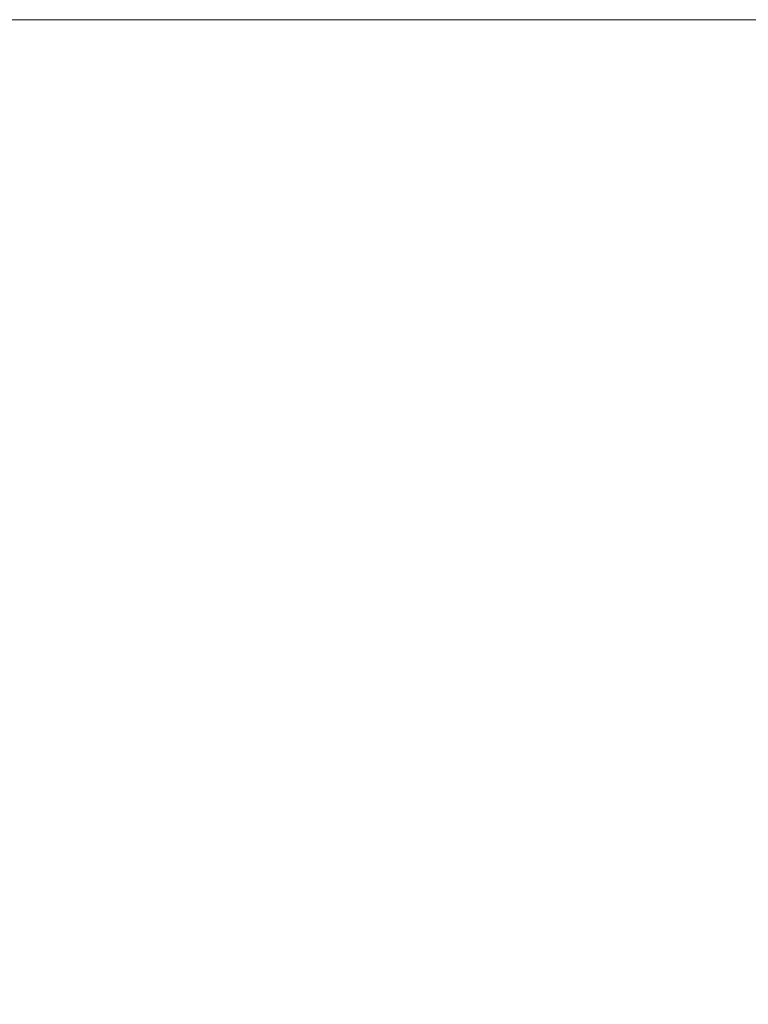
# Model space of a CAD drawing. Extents: x 625 to 2299, y 1056 to 1310.
# Tile 8 of 181: x 771 to 835, y 1223 to 1310. Entities that reach past the tile are written whole.
import ezdxf
from ezdxf.enums import TextEntityAlignment as Align

# ---------------------------------------------------------------- set-up
doc = ezdxf.new("R2010")
doc.units = 0
doc.header["$MEASUREMENT"] = 0
doc.layers.add('B_ANNO_NOPLOT', color=47, linetype='Continuous', lineweight=18, plot=False)
doc.layers.add('B_ANNO_TEXT', color=7, linetype='Continuous', lineweight=18)
doc.styles.add('Annotative', font='calibri.ttf', dxfattribs={"height": 0.0625})
doc.styles.get("Standard").update_dxf_attribs({"font": 'calibri.ttf'})

# ---------------------------------------------------------------- blocks, each defined once
blk = doc.blocks.new('INS_SS42_BASE')
at = {"layer": 'B_ANNO_NOPLOT', "flags": 128}
blk.add_lwpolyline([(0, 0), (0, 252.002), (323.93, 252.002), (323.93, 238.857), (378.003, 238.857), (378.003, 40.5), (316.573, 40.5), (316.573, 0), (0, 0)], dxfattribs=at)
at = {"lineweight": 30, "flags": 104}
for tag, p in [('SUB1', (311.281, 226.103, 1.684)), ('SUB2', (319.281, 226.103, 1.684))]:
    blk.add_attdef(tag, text='', height=1.5, dxfattribs=at).set_placement(p, align=Align.MIDDLE_CENTER)
at = {"layer": 'B_ANNO_TEXT', "lineweight": 30, "flags": 104}
for tag, p in [('SUB1', (311.281, 226.103)), ('SUB2', (319.281, 226.103))]:
    blk.add_attdef(tag, text='', height=1.5, dxfattribs=at).set_placement(p, align=Align.MIDDLE_CENTER)
at = {"layer": 'B_ANNO_TEXT', "style": 'Annotative'}
for tag, p in [('CORNER1', (97.357, 101.834)), ('CORNER2', (98.569, 3.306))]:
    blk.add_attdef(tag, text='', height=1.5, dxfattribs=at).set_placement(p, align=Align.BOTTOM_RIGHT)

msp = doc.modelspace()

# ---------------------------------------------------------------- block references
msp.add_blockref('INS_SS42_BASE', (624.938, 1058.296))

doc.saveas('drawing.dxf')
